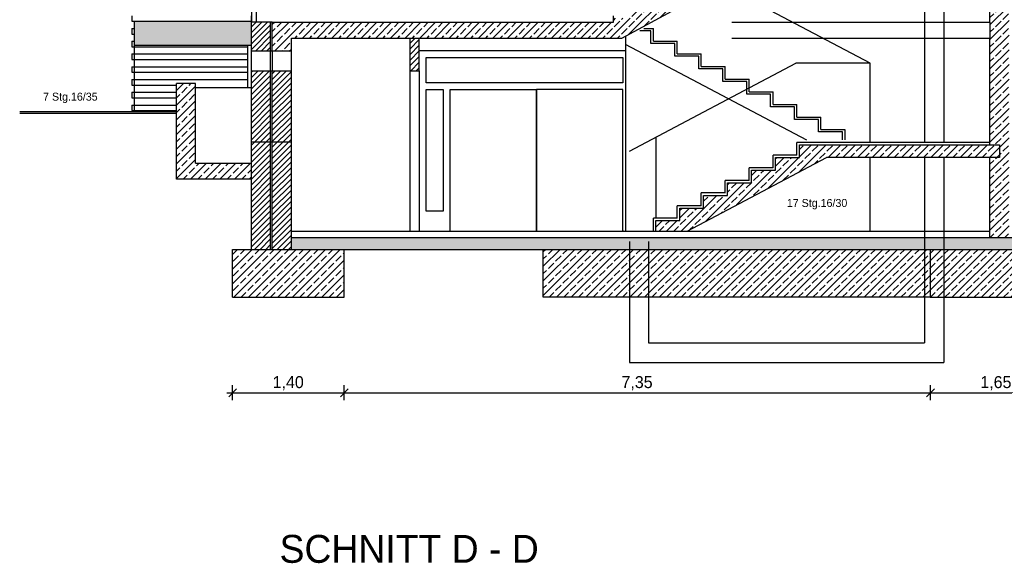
# Model space of a CAD drawing. Extents: x 1 to 209, y 0 to 18.
# Tile 57 of 63: x 122.31 to 134.66, y 0.42 to 7.24. Entities that reach past the tile are written whole.
import ezdxf

# ---------------------------------------------------------------- set-up
doc = ezdxf.new("R2010")
doc.units = 0
doc.header["$MEASUREMENT"] = 0
doc.linetypes.add('Strichlinie', pattern=[0.282222, 0.141111, -0.141111])
for name, color, linetype in [('Schnitt_D-D_4_A_1 Fundament', 7, 'Continuous'), ('Schnitt_D-D_4_P_BM_ROHBAU', 7, 'Continuous'), ('Schnitt_D-D_4_P_ZE_TEXT', 7, 'Continuous'), ('Schnitt_D-D_4_R_NT_FENSTER', 7, 'Continuous'), ('Schnitt_D-D_4_R_NT_HIDDEN', 7, 'Continuous'), ('Schnitt_D-D_4_R_NT_TREPPE', 7, 'Continuous'), ('Schnitt_D-D_4_R_NT_TUER', 7, 'Continuous'), ('Schnitt_D-D_4_R_TR_BODEN', 7, 'Continuous'), ('Schnitt_D-D_4_R_TR_HIDDEN', 7, 'Continuous'), ('Schnitt_D-D_4_Schraffuren', 7, 'Continuous')]:
    doc.layers.add(name, color=color, linetype=linetype)
doc.styles.add('ERSTELLTER_STIL_1', font='txt')
doc.styles.add('ERSTELLTER_STIL_2', font='txt')
pattern_1 = [(45, (125.216865, 7.29005), (-0.03535534, 0.03535534), [])]
pattern_2 = [(45, (125.21686, 7.29005), (-0.0919239, 0.0919239), []), (45, (125.1709, 7.33601), (-0.0919239, 0.0919239), [0.0975, -0.0325])]

msp = doc.modelspace()

# ---------------------------------------------------------------- hatches: boundary and pattern name
at = {"layer": 'Schnitt_D-D_4_Schraffuren', "linetype": 'Continuous', "ltscale": 1000}
h = msp.add_hatch(dxfattribs=at)
h.set_pattern_fill('Beton__Stahlbeton_0004', color=256, style=0, pattern_type=2)
h.set_pattern_definition(pattern_2)
h.paths.add_polyline_path([(134.477, 16.93), (134.477, 13.81), (134.477, 12.26), (134.597, 12.26), (134.597, 12.099), (134.477, 12.099), (134.477, 10.61), (134.477, 9.041), (134.597, 9.041), (134.597, 8.881), (134.477, 8.881), (134.477, 7.21), (134.477, 7.01), (134.477, 5.672), (134.597, 5.672), (134.597, 5.512), (134.477, 5.512), (134.477, 4.51), (134.717, 4.51), (134.717, 7.01), (134.717, 7.21), (134.717, 10.61), (134.717, 13.81), (134.717, 16.93)], flags=0)
h = msp.add_hatch(dxfattribs=at)
h.set_pattern_fill('Beton__Stahlbeton_0004', color=256, style=0, pattern_type=2)
h.set_pattern_definition(pattern_2)
h.paths.add_polyline_path([(133.657, 8.909), (133.657, 9.041), (132.987, 9.041), (132.987, 8.879), (132.687, 8.879), (132.687, 8.717), (132.387, 8.717), (132.387, 8.555), (132.087, 8.555), (132.087, 8.393), (131.787, 8.393), (131.787, 8.231), (131.487, 8.231), (131.487, 8.07), (131.187, 8.07), (131.187, 7.908), (130.887, 7.908), (130.887, 7.746), (130.587, 7.746), (130.587, 7.584), (130.287, 7.584), (130.287, 7.422), (129.987, 7.422), (129.987, 7.26), (129.755, 7.26), (129.755, 7.21), (125.478, 7.21), (125.478, 6.845), (125.718, 6.845), (125.718, 7.01), (129.861, 7.01), (133.327, 8.881), (134.597, 8.881), (134.597, 9.041), (133.897, 9.041), (133.897, 8.909)], flags=0)
at = {"layer": 'Schnitt_D-D_4_Schraffuren', "linetype": 'Continuous', "lineweight": 13, "ltscale": 1000}
msp.add_hatch(color=7, dxfattribs=at).paths.add_polyline_path([(125.218, 7.22), (123.748, 7.22), (123.748, 6.92), (125.218, 6.92)], flags=0)
at = {"layer": 'Schnitt_D-D_4_Schraffuren', "linetype": 'Continuous', "ltscale": 1000}
h = msp.add_hatch(dxfattribs=at)
h.set_pattern_fill('MW_HLZ_0004', color=256, style=0, pattern_type=2)
h.set_pattern_definition(pattern_1)
h.paths.add_polyline_path([(125.458, 7.21), (125.218, 7.21), (125.218, 6.845), (125.458, 6.845)], flags=0)
h = msp.add_hatch(dxfattribs=at)
h.set_pattern_fill('MW_HLZ_0004', color=256, style=0, pattern_type=2)
h.set_pattern_definition(pattern_1)
h.paths.add_polyline_path([(127.322, 7.01), (127.207, 7.01), (127.207, 6.6), (127.322, 6.6)], flags=0)
h = msp.add_hatch(dxfattribs=at)
h.set_pattern_fill('MW_HLZ_0004', color=256, style=0, pattern_type=2)
h.set_pattern_definition(pattern_1)
h.paths.add_polyline_path([(125.458, 6.595), (125.218, 6.595), (125.218, 4.36), (125.458, 4.36)], flags=0)
h = msp.add_hatch(dxfattribs=at)
h.set_pattern_fill('MW_HLZ_0004', color=256, style=0, pattern_type=2)
h.set_pattern_definition(pattern_1)
h.paths.add_polyline_path([(125.478, 6.595), (125.478, 4.36), (125.718, 4.36), (125.718, 6.595)], flags=0)
h = msp.add_hatch(dxfattribs=at)
h.set_pattern_fill('Beton__Stahlbeton_0004', color=256, style=0, pattern_type=2)
h.set_pattern_definition(pattern_2)
h.paths.add_polyline_path([(124.278, 5.24), (125.218, 5.24), (125.218, 5.44), (124.518, 5.44), (124.518, 6.44), (124.278, 6.44)], flags=0)
h = msp.add_hatch(dxfattribs=at)
h.set_pattern_fill('Beton__Stahlbeton_0004', color=256, style=0, pattern_type=2)
h.set_pattern_definition(pattern_2)
h.paths.add_polyline_path([(132.427, 5.512), (134.597, 5.512), (134.597, 5.672), (132.087, 5.672), (132.087, 5.513), (131.787, 5.513), (131.787, 5.354), (131.487, 5.354), (131.487, 5.195), (131.187, 5.195), (131.187, 5.037), (130.887, 5.037), (130.887, 4.878), (130.587, 4.878), (130.587, 4.721), (130.287, 4.721), (130.287, 4.59), (130.682, 4.59)], flags=0)
h = msp.add_hatch(dxfattribs=at)
h.set_pattern_fill('Beton__Stahlbeton_0004', color=256, style=0, pattern_type=2)
h.set_pattern_definition(pattern_2)
h.paths.add_polyline_path([(161.977, 4.36), (161.977, 4.5), (161.977, 4.51), (161.477, 4.51), (125.718, 4.51), (125.718, 4.36)], flags=0)
h = msp.add_hatch(dxfattribs=at)
h.set_pattern_fill('Beton__Stahlbeton_0004', color=256, style=0, pattern_type=2)
h.set_pattern_definition(pattern_2)
h.paths.add_polyline_path([(126.382, 4.36), (124.982, 4.36), (124.982, 3.76), (126.382, 3.76)], flags=0)
h = msp.add_hatch(dxfattribs=at)
h.set_pattern_fill('Beton__Stahlbeton_0004', color=256, style=0, pattern_type=2)
h.set_pattern_definition(pattern_2)
h.paths.add_polyline_path([(128.877, 3.76), (133.731, 3.76), (133.731, 4.36), (128.877, 4.36)], flags=0)
h = msp.add_hatch(dxfattribs=at)
h.set_pattern_fill('Beton__Stahlbeton_0004', color=256, style=0, pattern_type=2)
h.set_pattern_definition(pattern_2)
h.paths.add_polyline_path([(135.381, 3.76), (135.381, 4.36), (133.731, 4.36), (133.731, 3.76)], flags=0)

# ---------------------------------------------------------------- linework, layer by layer
at = {"layer": 'Schnitt_D-D_4_A_1 Fundament', "linetype": 'Continuous', "ltscale": 1000}
for p, q in [((124.982, 3.76), (124.982, 4.36)), ((126.382, 3.76), (126.382, 4.36)), ((128.877, 3.76), (128.877, 4.36)), ((133.731, 3.76), (133.731, 4.36)), ((124.982, 3.76), (126.382, 3.76)), ((133.731, 3.76), (128.877, 3.76)), ((133.731, 3.76), (135.381, 3.76))]:
    msp.add_line(p, q, dxfattribs=at)
at = {"layer": 'Schnitt_D-D_4_P_BM_ROHBAU', "linetype": 'Continuous', "ltscale": 1000}
for p, q in [((125.032, 2.613), (124.932, 2.513)), ((124.982, 2.47), (124.982, 2.657)), ((126.432, 2.613), (126.332, 2.513)), ((126.382, 2.47), (126.382, 2.657)), ((133.781, 2.613), (133.681, 2.513)), ((133.731, 2.47), (133.731, 2.657)), ((124.907, 2.563), (124.982, 2.563)), ((124.982, 2.563), (126.382, 2.563)), ((126.382, 2.563), (133.731, 2.563)), ((133.731, 2.563), (135.381, 2.563))]:
    msp.add_line(p, q, dxfattribs=at)
at = {"layer": 'Schnitt_D-D_4_R_NT_FENSTER', "linetype": 'Continuous', "ltscale": 1000}
msp.add_line((125.478, 6.845), (125.478, 6.595), dxfattribs=at)
at = {"layer": 'Schnitt_D-D_4_R_NT_FENSTER', "linetype": 'Strichlinie', "ltscale": 1000}
msp.add_line((125.218, 5.71), (125.718, 5.71), dxfattribs=at)
at = {"layer": 'Schnitt_D-D_4_R_NT_HIDDEN', "linetype": 'Continuous', "ltscale": 1000}
for p, q in [((132.977, 6.693), (131.106, 7.682)), ((129.907, 7.035), (129.907, 4.59)), ((129.957, 5.592), (132.041, 6.693)), ((132.977, 6.693), (132.041, 6.693)), ((132.977, 5.702), (132.977, 6.693)), ((130.287, 5.766), (130.287, 4.751)), ((132.977, 4.59), (132.977, 5.512))]:
    msp.add_line(p, q, dxfattribs=at)
at = {"layer": 'Schnitt_D-D_4_R_NT_TREPPE', "linetype": 'Continuous', "ltscale": 1000}
for p, q in [((129.861, 7.01), (133.327, 8.881)), ((123.718, 7.29), (123.718, 7.22)), ((123.718, 7.22), (125.218, 7.22)), ((123.748, 7.22), (123.748, 6.09)), ((123.718, 7.13), (123.718, 7.06)), ((123.718, 7.13), (123.748, 7.13)), ((130.227, 7.101), (130.087, 7.101)), ((130.136, 7.131), (130.257, 7.131)), ((130.227, 6.942), (130.227, 7.101)), ((130.257, 6.971), (130.257, 7.131)), ((123.718, 6.97), (123.718, 6.9)), ((123.718, 6.97), (123.748, 6.97)), ((123.748, 6.92), (125.218, 6.92)), ((125.168, 6.92), (125.168, 6.39)), ((132.182, 5.728), (129.907, 6.93)), ((130.527, 6.942), (130.227, 6.942)), ((130.257, 6.972), (130.557, 6.972)), ((130.527, 6.784), (130.527, 6.942)), ((130.557, 6.812), (130.557, 6.972)), ((123.718, 6.81), (123.718, 6.74)), ((123.718, 6.81), (125.168, 6.81)), ((130.557, 6.814), (130.857, 6.814)), ((130.857, 6.653), (130.857, 6.814)), ((130.827, 6.784), (130.527, 6.784)), ((130.827, 6.625), (130.827, 6.784)), ((123.718, 6.65), (123.718, 6.58)), ((123.718, 6.65), (125.168, 6.65)), ((131.127, 6.625), (130.827, 6.625)), ((130.857, 6.655), (131.157, 6.655)), ((131.127, 6.466), (131.127, 6.625)), ((131.157, 6.494), (131.157, 6.655)), ((123.718, 6.49), (123.718, 6.42)), ((123.718, 6.49), (125.168, 6.49)), ((131.427, 6.466), (131.127, 6.466)), ((131.157, 6.496), (131.457, 6.496)), ((131.427, 6.307), (131.427, 6.466)), ((131.457, 6.335), (131.457, 6.496)), ((123.718, 6.33), (123.718, 6.26)), ((123.718, 6.33), (124.278, 6.33)), ((131.727, 6.307), (131.427, 6.307)), ((131.457, 6.337), (131.757, 6.337)), ((131.727, 6.148), (131.727, 6.307)), ((131.757, 6.177), (131.757, 6.337)), ((131.757, 6.178), (132.057, 6.178)), ((132.057, 6.019), (132.057, 6.178)), ((123.718, 6.17), (123.718, 6.1)), ((123.718, 6.17), (124.278, 6.17)), ((132.027, 6.148), (131.727, 6.148)), ((132.027, 5.989), (132.027, 6.148)), ((132.327, 5.989), (132.027, 5.989)), ((132.057, 6.019), (132.357, 6.019)), ((132.327, 5.832), (132.327, 5.989)), ((132.357, 5.862), (132.357, 6.019)), ((132.627, 5.832), (132.327, 5.832)), ((132.357, 5.862), (132.657, 5.862)), ((132.627, 5.732), (132.627, 5.832)), ((132.657, 5.862), (132.657, 5.732)), ((134.477, 5.702), (132.057, 5.702)), ((132.057, 5.541), (132.057, 5.702)), ((132.087, 5.513), (132.087, 5.672)), ((132.087, 5.672), (134.597, 5.672)), ((134.597, 5.672), (134.597, 5.512)), ((130.682, 4.59), (132.427, 5.512)), ((132.057, 5.543), (131.757, 5.543)), ((131.757, 5.382), (131.757, 5.543)), ((131.787, 5.354), (131.787, 5.513)), ((131.787, 5.513), (132.087, 5.513)), ((134.597, 5.512), (132.427, 5.512)), ((131.757, 5.384), (131.457, 5.384)), ((131.457, 5.224), (131.457, 5.384)), ((131.487, 5.195), (131.487, 5.354)), ((131.487, 5.354), (131.787, 5.354)), ((131.457, 5.225), (131.157, 5.225)), ((131.157, 5.065), (131.157, 5.225)), ((131.187, 5.037), (131.187, 5.195)), ((131.187, 5.195), (131.487, 5.195)), ((131.157, 5.067), (130.857, 5.067)), ((130.857, 4.908), (130.857, 5.067)), ((130.887, 4.878), (130.887, 5.037)), ((130.887, 5.037), (131.187, 5.037)), ((130.857, 4.908), (130.557, 4.908)), ((130.557, 4.751), (130.557, 4.908)), ((130.587, 4.721), (130.587, 4.878)), ((130.587, 4.878), (130.887, 4.878)), ((130.557, 4.751), (130.257, 4.751)), ((130.257, 4.59), (130.257, 4.751)), ((130.287, 4.59), (130.287, 4.721)), ((130.287, 4.721), (130.587, 4.721))]:
    msp.add_line(p, q, dxfattribs=at)
at = {"layer": 'Schnitt_D-D_4_R_NT_TREPPE', "linetype": 'Strichlinie', "ltscale": 1000}
for p, q in [((123.718, 7.06), (123.748, 7.06)), ((123.718, 6.9), (125.168, 6.9)), ((123.718, 6.74), (125.168, 6.74)), ((123.718, 6.58), (125.168, 6.58)), ((123.718, 6.42), (124.278, 6.42)), ((123.718, 6.26), (124.278, 6.26)), ((123.718, 6.1), (124.278, 6.1))]:
    msp.add_line(p, q, dxfattribs=at)
at = {"layer": 'Schnitt_D-D_4_R_NT_TUER', "linetype": 'Continuous', "ltscale": 1000}
for p, q in [((125.218, 9.39), (125.218, 7.21)), ((125.278, 9.39), (125.278, 7.21)), ((129.907, 6.85), (127.322, 6.85)), ((127.407, 6.45), (127.407, 6.765)), ((127.407, 6.765), (129.872, 6.765)), ((129.872, 6.765), (129.872, 6.45)), ((129.872, 6.45), (127.407, 6.45)), ((127.407, 4.84), (127.407, 6.365)), ((127.407, 6.365), (127.622, 6.365)), ((127.622, 6.365), (127.622, 4.84)), ((127.707, 4.595), (127.707, 6.365)), ((127.707, 6.365), (128.789, 6.365)), ((128.789, 6.365), (128.789, 4.595)), ((128.789, 6.365), (128.79, 6.365)), ((128.789, 6.35), (128.79, 6.35)), ((129.872, 6.365), (128.79, 6.365)), ((128.79, 6.365), (128.79, 4.595)), ((129.872, 4.595), (129.872, 6.365)), ((127.622, 4.84), (127.407, 4.84)), ((127.707, 4.59), (127.707, 4.595)), ((129.872, 4.595), (129.872, 4.59))]:
    msp.add_line(p, q, dxfattribs=at)
at = {"layer": 'Schnitt_D-D_4_R_TR_BODEN', "linetype": 'Continuous', "ltscale": 1000}
for p, q in [((122.312, 6.09), (124.278, 6.09)), ((124.518, 5.44), (125.218, 5.44)), ((125.218, 5.24), (124.278, 5.24))]:
    msp.add_line(p, q, dxfattribs=at)
at = {"layer": 'Schnitt_D-D_4_R_TR_BODEN', "linetype": 'Strichlinie', "ltscale": 20}
msp.add_line((122.312, 6.07), (124.278, 6.07), dxfattribs=at)
at = {"layer": 'Schnitt_D-D_4_R_TR_HIDDEN', "linetype": 'Continuous', "ltscale": 1000}
for p, q in [((134.477, 7.21), (134.477, 8.881)), ((125.218, 6.595), (125.218, 7.29)), ((129.755, 7.21), (129.755, 7.29)), ((125.478, 7.21), (125.218, 7.21)), ((125.458, 6.595), (125.458, 7.21)), ((125.478, 6.845), (125.478, 7.21)), ((125.478, 7.21), (129.755, 7.21)), ((134.477, 7.21), (134.477, 7.01)), ((125.718, 6.845), (125.718, 7.01)), ((125.718, 7.01), (129.861, 7.01)), ((127.207, 6.6), (127.207, 7.01)), ((127.322, 6.6), (127.322, 7.01)), ((134.477, 5.672), (134.477, 7.01)), ((125.718, 6.845), (125.218, 6.845)), ((125.718, 6.595), (125.718, 6.845)), ((125.218, 4.36), (125.218, 6.595)), ((125.718, 6.595), (125.218, 6.595)), ((125.458, 4.36), (125.458, 6.595)), ((125.478, 4.36), (125.478, 6.595)), ((125.718, 4.36), (125.718, 6.595)), ((127.207, 6.6), (127.322, 6.6)), ((127.207, 4.59), (127.207, 6.6)), ((127.322, 6.6), (127.322, 4.59)), ((127.322, 6.6), (127.322, 6.6)), ((124.518, 6.44), (124.278, 6.44)), ((124.278, 5.24), (124.278, 6.44)), ((124.518, 5.44), (124.518, 6.44)), ((124.518, 6.39), (125.218, 6.39)), ((134.477, 4.51), (134.477, 5.512)), ((125.718, 4.59), (134.477, 4.59)), ((125.718, 4.51), (161.477, 4.51)), ((124.982, 4.36), (162.651, 4.36))]:
    msp.add_line(p, q, dxfattribs=at)
at = {"layer": 'Schnitt_D-D_4_R_TR_HIDDEN', "linetype": 'Strichlinie', "ltscale": 1000}
for p, q in [((133.657, 8.719), (133.657, 5.702)), ((133.897, 8.719), (133.897, 5.702)), ((131.24, 7.21), (134.477, 7.21)), ((131.24, 7.01), (134.477, 7.01)), ((133.657, 5.512), (133.657, 3.19)), ((133.897, 5.512), (133.897, 2.94)), ((129.957, 4.458), (129.957, 2.94)), ((130.197, 4.458), (130.197, 3.19)), ((130.197, 3.19), (133.657, 3.19)), ((129.957, 2.94), (133.897, 2.94))]:
    msp.add_line(p, q, dxfattribs=at)
at = {"layer": 'Schnitt_D-D_4_Schraffuren', "color": 255, "linetype": 'Continuous', "lineweight": 18, "ltscale": 1000}
for p, q in [((129.861, 7.01), (133.327, 8.881)), ((134.477, 8.881), (134.477, 7.21)), ((125.218, 7.22), (123.748, 7.22)), ((123.748, 7.22), (123.748, 6.92)), ((125.218, 6.92), (125.218, 7.22)), ((125.458, 7.21), (125.218, 7.21)), ((125.218, 7.21), (125.218, 6.845)), ((125.458, 6.845), (125.458, 7.21)), ((129.755, 7.21), (125.478, 7.21)), ((125.478, 7.21), (125.478, 6.845)), ((129.755, 7.26), (129.755, 7.21)), ((134.477, 7.21), (134.477, 7.01)), ((123.748, 6.92), (125.218, 6.92)), ((125.718, 6.845), (125.718, 7.01)), ((125.718, 7.01), (129.861, 7.01)), ((127.322, 7.01), (127.207, 7.01)), ((127.207, 7.01), (127.207, 6.6)), ((127.322, 6.6), (127.322, 7.01)), ((134.477, 7.01), (134.477, 5.672)), ((125.218, 6.845), (125.458, 6.845)), ((125.478, 6.845), (125.718, 6.845)), ((125.458, 6.595), (125.218, 6.595)), ((125.218, 6.595), (125.218, 4.36)), ((125.458, 4.36), (125.458, 6.595)), ((125.478, 6.595), (125.478, 4.36)), ((125.718, 6.595), (125.478, 6.595)), ((125.718, 4.36), (125.718, 6.595)), ((127.207, 6.6), (127.322, 6.6)), ((124.518, 6.44), (124.278, 6.44)), ((124.278, 6.44), (124.278, 5.24)), ((124.518, 5.44), (124.518, 6.44)), ((134.597, 5.672), (132.087, 5.672)), ((132.087, 5.672), (132.087, 5.513)), ((134.477, 5.672), (134.597, 5.672)), ((134.597, 5.672), (134.597, 5.512)), ((134.597, 5.512), (134.597, 5.672)), ((125.218, 5.44), (124.518, 5.44)), ((125.218, 5.24), (125.218, 5.44)), ((130.682, 4.59), (132.427, 5.512)), ((132.087, 5.513), (131.787, 5.513)), ((131.787, 5.513), (131.787, 5.354)), ((132.427, 5.512), (134.597, 5.512)), ((134.597, 5.512), (134.477, 5.512)), ((134.477, 5.512), (134.477, 4.51)), ((131.787, 5.354), (131.487, 5.354)), ((131.487, 5.354), (131.487, 5.195)), ((124.278, 5.24), (125.218, 5.24)), ((131.487, 5.195), (131.187, 5.195)), ((131.187, 5.195), (131.187, 5.037)), ((131.187, 5.037), (130.887, 5.037)), ((130.887, 5.037), (130.887, 4.878)), ((130.887, 4.878), (130.587, 4.878)), ((130.587, 4.878), (130.587, 4.721)), ((130.587, 4.721), (130.287, 4.721)), ((130.287, 4.721), (130.287, 4.59)), ((130.287, 4.59), (130.682, 4.59)), ((161.477, 4.51), (125.718, 4.51)), ((125.718, 4.51), (125.718, 4.36)), ((134.477, 4.51), (134.717, 4.51)), ((126.382, 4.36), (124.982, 4.36)), ((124.982, 4.36), (124.982, 3.76)), ((125.218, 4.36), (125.458, 4.36)), ((125.478, 4.36), (125.718, 4.36)), ((125.718, 4.36), (161.977, 4.36)), ((126.382, 3.76), (126.382, 4.36)), ((133.731, 4.36), (128.877, 4.36)), ((128.877, 4.36), (128.877, 3.76)), ((135.381, 4.36), (133.731, 4.36)), ((133.731, 4.36), (133.731, 3.76)), ((133.731, 3.76), (133.731, 4.36)), ((124.982, 3.76), (126.382, 3.76)), ((128.877, 3.76), (133.731, 3.76)), ((133.731, 3.76), (135.381, 3.76))]:
    msp.add_line(p, q, dxfattribs=at)

# ---------------------------------------------------------------- texts
at = {"layer": 'Schnitt_D-D_4_P_BM_ROHBAU', "linetype": 'Continuous', "char_height": 0.15, "attachment_point": 7, "style": 'ERSTELLTER_STIL_1'}
for s, insert in [('{1,40}', (125.483, 2.593)), ('{7,35}', (129.857, 2.593)), ('{1,65}', (134.356, 2.593))]:
    msp.add_mtext(s, dxfattribs=dict(at, insert=insert))
at = {"layer": 'Schnitt_D-D_4_P_ZE_TEXT', "linetype": 'Continuous', "attachment_point": 1, "style": 'ERSTELLTER_STIL_2'}
for s, insert, char_height in [('{7 Stg.16/35}', (122.605, 6.325), 0.1), ('{17 Stg.16/30}', (131.93, 4.992), 0.1), ('{SCHNITT D - D}', (125.57, 0.78), 0.35)]:
    msp.add_mtext(s, dxfattribs=dict(at, insert=insert, char_height=char_height))

doc.saveas('drawing.dxf')
